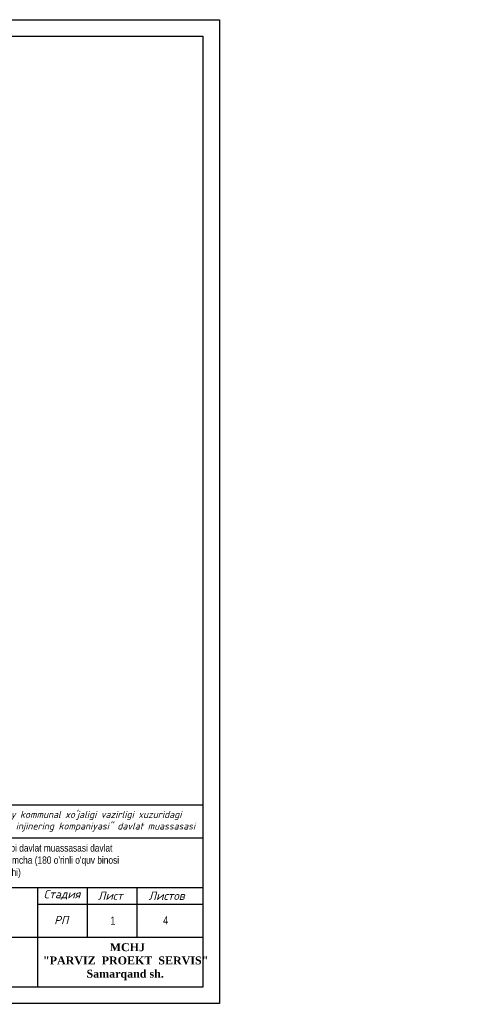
# Model space of a CAD drawing. Header units: millimetres. Extents: x -257011 to 237647566, y 2784933 to 6706507.
# Tile 202 of 256: x 9676483 to 9689918, y 5130624 to 5160346. Entities that reach past the tile are written whole.
import ezdxf

# ---------------------------------------------------------------- set-up
doc = ezdxf.new("R2010")
doc.units = ezdxf.units.MM
doc.header["$LTSCALE"] = 1000
doc.layers.add('1', color=7, linetype='Continuous')
doc.layers.add('STR. Format', color=7, linetype='Continuous', lineweight=40)
doc.styles.add('ISOCPEUR', font='isocpeur.TTF')
doc.styles.get("Standard").update_dxf_attribs({"font": 'ARIALN.TTF'})
doc.styles.add('WMF-Times New Roman0', font='times.ttf')
doc.styles.add('ГОСТ', font='isocpeui.ttf')
doc.styles.add('ГОСТ 250', font='isocpeui.ttf', dxfattribs={"height": 250})

# ---------------------------------------------------------------- blocks, each defined once
blk = doc.blocks.new('QW2FSD3')
at = {"lineweight": 30}
for p, q in [((731039, 1150698, 0), (749539, 1150698, 0)), ((737639, 1149698, 0), (749539, 1149698, 0)), ((737639, 1148198, 0), (749539, 1148198, 0)), ((744539, 1148198, 0), (744539, 1145198, 0)), ((746039, 1148198, 0), (746039, 1146698, 0)), ((747539, 1148198, 0), (747539, 1146698, 0)), ((744539, 1147698, 0), (749539, 1147698, 0)), ((737639, 1146698, 0), (749539, 1146698, 0))]:
    blk.add_line(p, q, dxfattribs=at)
at = {"layer": 'STR. Format', "lineweight": 0, "ltscale": 30}
blk.add_line((744539, 1148198, 0), (744539, 1146698, 0), dxfattribs=at)
at = {"color": 7, "lineweight": 30, "insert": (740154, 1150512, 0), "char_height": 210, "width": 11402.35, "attachment_point": 1, "style": 'ISOCPEUR'}
blk.add_mtext('{\\fISOCPEUR|b0|i1|c204|p34;\\C1;Заказчик:\\C7; \\C256;Qurilish va uy-joy kommunal xo\'jaligi vazirligi xuzuridagi \\P"Infratuzilmani rivojlantirish injinering kompaniyasi" davlat muassasasi}', dxfattribs=at)
at = {"attachment_point": 1}
for s, insert, char_height, width in [("\\pi409.495;Toyloq tuman 39-sonli umumiy o‘rta ta’lim maktabi davlat muassasasi davlat \\P\\pi162.82834;ob’yektini rekonstruksiya qilish va hududidan qo‘shimcha (180 o'rinli o'quv binosi \\P\\pi5192.41167;qurilishi) ", (737908, 1149506, 0), 220, 11531.32), ('\\pi2213.115;{\\C7;Учебный блок \\P\\pi109.895;Раздел ТХ - (Технологический раздел)  }', (737839, 1147829, 0), 250, 6588.35)]:
    blk.add_mtext(s, dxfattribs=dict(at, insert=insert, char_height=char_height, width=width))
at = {"insert": (748336, 1147335, 0), "char_height": 250, "attachment_point": 1}
blk.add_mtext('4', dxfattribs=at)
at = {"insert": (744146, 1146520, 0), "char_height": 240, "width": 5957.74, "attachment_point": 1, "style": 'WMF-Times New Roman0'}
blk.add_mtext('\\pi2577.7728;{\\fTimes New Roman|b1|i0|c204|p18;\\C0;MCHJ\\P\\pi563.1768;"PARVIZ  PROEKT  SERVIS"\\P\\pi1876.6728;Samarqand sh.\\C256; }', dxfattribs=at)
at = {"layer": '1', "lineweight": 30, "char_height": 250, "attachment_point": 8}
for s, insert, style in [('{\\fISOCPEUR|b0|i1|c204|p34;Стадия}', (745283, 1147836, 0), 'ГОСТ 250'), ('{\\fISOCPEUR|b0|i1|c204|p34;Лист}', (746744, 1147829, 0), 'ГОСТ 250'), ('{\\fISOCPEUR|b0|i1|c204|p34;Листов}', (748442, 1147827, 0), 'ГОСТ 250'), ('РП', (745260, 1147092, 0), 'ГОСТ')]:
    blk.add_mtext(s, dxfattribs=dict(at, insert=insert, style=style))

msp = doc.modelspace()

# ---------------------------------------------------------------- linework, layer by layer
at = {"color": 1}
msp.add_lwpolyline([(9640518.224, 5160346.136), (9682518.224, 5160346.136), (9682518.224, 5130646.136), (9640518.224, 5130646.136)], close=True, dxfattribs=at)
at = {"lineweight": 30}
msp.add_lwpolyline([(9642518.224, 5159846.136), (9682018.224, 5159846.136), (9682018.224, 5131146.136), (9642518.224, 5131146.136)], close=True, dxfattribs=at)

# ---------------------------------------------------------------- block references
at = {"lineweight": 60}
msp.add_blockref('QW2FSD3', (8932479.547, 3985948.028, 0), dxfattribs=at)

# ---------------------------------------------------------------- texts
at = {"linetype": 'ByBlock', "ltscale": 30, "insert": (9679300.341, 5133148.844), "char_height": 250, "width": 658.8739, "attachment_point": 5}
msp.add_mtext('1', dxfattribs=at)

doc.saveas('drawing.dxf')
